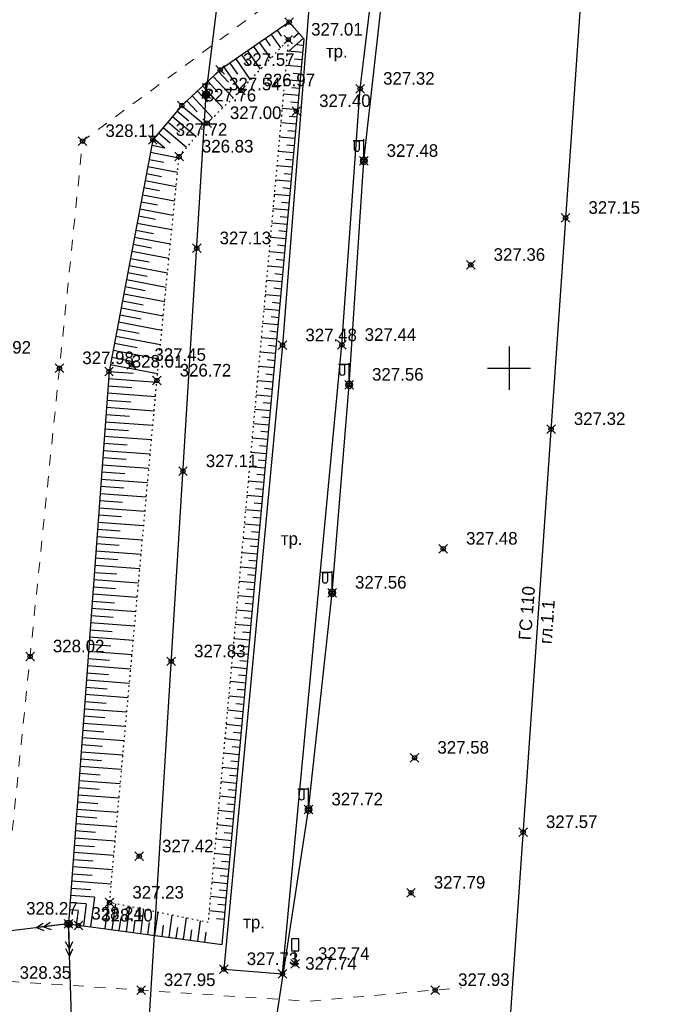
# Model space of a CAD drawing. Header units: metres. Extents: x 705573 to 711566, y 4301675 to 4311183.
# Tile 208 of 256: x 708244 to 708289, y 4309637 to 4309706. Entities that reach past the tile are written whole.
import ezdxf

# ---------------------------------------------------------------- set-up
doc = ezdxf.new("R2010")
doc.units = ezdxf.units.M
doc.header["$LTSCALE"] = 0.5
doc.header["$PDMODE"] = 35
doc.header["$PDSIZE"] = 0.3
for name, pattern in [('Auto_Street_NotBorder_Line_m1', [3, 1.5, -1.5]), ('ДОРОГИ_СТРОЯЩ', [9, 8, -1]), ('Контура низ откосов  Штриховая 0.1-0.5 - - - - - - -', [0.6, 0.1, -0.5])]:
    doc.linetypes.add(name, pattern=pattern)
for name, color, linetype in [('(001) Сетка', 92, 'Continuous'), ('(004) Точки рельефа', 7, 'Continuous'), ('(013) Газ', 30, 'ИК_Газопровод -------г--------'), ('(016) Кабель', 1, 'Continuous'), ('(019) Связь', 3, 'ИК_КАБ_СВЯЗИ'), ('(022) Возд. Линии', 7, 'Continuous'), ('(025) Дорога', 7, 'Continuous'), ('(026) Д_знаки', 7, 'Continuous'), ('(035) Откосы', 7, 'Continuous')]:
    doc.layers.add(name, color=color, linetype=linetype)
doc.layers.add('AUTO#_ROADS_EXIST_L', color=7, linetype='Continuous', lineweight=15, true_color=0x000000)
doc.styles.add('BM-431', font='txt')
doc.styles.add('D-431', font='txt')
doc.styles.add('S', font='txtwr', dxfattribs={"oblique": 15})
doc.styles.get("Standard").update_dxf_attribs({"font": 'times.ttf'})
doc.linetypes.add('GAZ_VOZDUSH', pattern='A,1,-2,["~",Standard,S=3,R=0,X=-1.5,Y=-1.5],-1,10', length=14)
doc.linetypes.add('ИК_Газопровод -------г--------', pattern='A,9,-0.6,["Г",Standard,S=1.2,R=0,X=0,Y=-0.6],-1.2', length=10.8)
doc.linetypes.add('ИК_КАБ_СВЯЗИ', pattern='A,4,["o",Standard,S=0.5,R=0,X=0,Y=-0.125],4,-2', length=10)
doc.linetypes.add('ИК_Э_КАБ_ВН', pattern='A,8,-2,["<<",Standard,S=1,R=0,X=0,Y=-0.5],8,[">>",Standard,S=1,R=0,X=-1,Y=-0.5],-2', length=20)
doc.linetypes.add('ИК_Э_КАБ_НН', pattern='A,8,-2,["<",Standard,S=1,R=0,X=0,Y=-0.5],8,[">",Standard,S=1,R=0,X=-0.5,Y=-0.5],-2', length=20)

# ---------------------------------------------------------------- blocks, each defined once
blk = doc.blocks.new('f')
at = {"layer": '(022) Возд. Линии'}
for points in [[(0, 0.25), (0, 1.5)], [(0, 1.4), (0.75, 1.4)]]:
    blk.add_lwpolyline(points, dxfattribs=at)
blk.add_lwpolyline([(0.4875, 0.65), (0.4875, 0.65, 0.4142136), (0.65, 0.8125), (0.65, 1.4), (0.325, 1.4), (0.325, 0.8125, 0.4142136)], format="xyb", close=True, dxfattribs=at)
blk.add_circle((0, 0), 0.25, dxfattribs=at)
blk = doc.blocks.new('I02063')
at = {"linetype": 'Continuous'}
blk.add_lwpolyline([(-0.5, 3.5), (-0.5, 1.8), (0.5, 1.8), (0.5, 3.5)], close=True, dxfattribs=at)
blk.add_lwpolyline([(0.5, 0), (0, 0), (0, 1.8)], dxfattribs=at)
at = {"color": 4, "style": 'S', "oblique": 15}
blk.add_attdef('Z', (1.280972, -0.066143), '', height=2, dxfattribs=at)
blk = doc.blocks.new('*X15')
at = {"color": 0}
for p, q in [((9.88, 5.48), (10.11, 5.48)), ((9.94, 5.49), (10.05, 5.49)), ((9.5, 5.08), (10.49, 5.08)), ((9.5, 5.07), (10.49, 5.07)), ((9.5, 5.06), (10.49, 5.06)), ((9.5, 5.05), (10.49, 5.05)), ((9.5, 5.04), (10.49, 5.04)), ((9.5, 5.03), (10.49, 5.03)), ((9.5, 5.02), (10.5, 5.02)), ((9.5, 5.01), (10.5, 5.01)), ((9.5, 5), (10.5, 5)), ((9.5, 4.99), (10.5, 4.99)), ((9.5, 4.98), (10.5, 4.98)), ((9.5, 4.97), (10.5, 4.97)), ((9.5, 4.96), (10.49, 4.96)), ((9.5, 4.95), (10.49, 4.95)), ((9.5, 4.94), (10.49, 4.94)), ((9.5, 4.93), (10.49, 4.93)), ((9.5, 4.92), (10.49, 4.92)), ((9.5, 4.91), (10.49, 4.91)), ((9.5, 4.9), (10.49, 4.9)), ((9.51, 5.12), (10.48, 5.12)), ((9.51, 5.11), (10.48, 5.11)), ((9.51, 5.1), (10.48, 5.1)), ((9.51, 5.09), (10.49, 5.09)), ((9.51, 4.89), (10.49, 4.89)), ((9.51, 4.88), (10.48, 4.88)), ((9.51, 4.87), (10.48, 4.87)), ((9.51, 4.86), (10.48, 4.86)), ((9.52, 5.16), (10.47, 5.16)), ((9.52, 5.15), (10.47, 5.15)), ((9.52, 5.14), (10.47, 5.14)), ((9.52, 5.13), (10.48, 5.13)), ((9.52, 4.85), (10.48, 4.85)), ((9.52, 4.84), (10.47, 4.84)), ((9.52, 4.83), (10.47, 4.83)), ((9.53, 5.18), (10.46, 5.18)), ((9.53, 5.17), (10.46, 5.17)), ((9.53, 4.82), (10.47, 4.82)), ((9.53, 4.81), (10.46, 4.81)), ((9.53, 4.8), (10.46, 4.8)), ((9.54, 5.2), (10.45, 5.2)), ((9.54, 5.19), (10.46, 5.19)), ((9.54, 4.79), (10.45, 4.79)), ((9.54, 4.78), (10.45, 4.78)), ((9.55, 5.22), (10.44, 5.22)), ((9.55, 5.21), (10.45, 5.21)), ((9.55, 4.77), (10.44, 4.77)), ((9.55, 4.76), (10.44, 4.76)), ((9.56, 5.24), (10.43, 5.24)), ((9.56, 5.23), (10.44, 5.23)), ((9.56, 4.75), (10.43, 4.75)), ((9.56, 4.74), (10.43, 4.74)), ((9.57, 5.26), (10.42, 5.26)), ((9.57, 5.25), (10.43, 5.25)), ((9.57, 4.73), (10.42, 4.73)), ((9.58, 5.27), (10.41, 5.27)), ((9.58, 4.72), (10.41, 4.72)), ((9.58, 4.71), (10.41, 4.71)), ((9.59, 5.29), (10.4, 5.29)), ((9.59, 5.28), (10.41, 5.28)), ((9.59, 4.7), (10.4, 4.7)), ((9.6, 5.3), (10.39, 5.3)), ((9.6, 4.69), (10.39, 4.69)), ((9.61, 5.31), (10.38, 5.31)), ((9.61, 4.68), (10.39, 4.68)), ((9.61, 4.67), (10.38, 4.67)), ((9.62, 5.32), (10.37, 5.32)), ((9.62, 4.66), (10.37, 4.66)), ((9.63, 5.33), (10.37, 5.33)), ((9.63, 4.65), (10.36, 4.65)), ((9.64, 5.34), (10.36, 5.34)), ((9.64, 4.64), (10.35, 4.64)), ((9.65, 5.35), (10.35, 5.35)), ((9.65, 4.63), (10.34, 4.63)), ((9.66, 5.36), (10.34, 5.36)), ((9.66, 4.62), (10.33, 4.62)), ((9.67, 5.37), (10.32, 5.37)), ((9.67, 4.61), (10.32, 4.61)), ((9.68, 5.38), (10.31, 5.38)), ((9.69, 5.39), (10.3, 5.39)), ((9.69, 4.6), (10.31, 4.6)), ((9.7, 4.59), (10.29, 4.59)), ((9.71, 5.4), (10.29, 5.4)), ((9.71, 4.58), (10.28, 4.58)), ((9.72, 5.41), (10.27, 5.41)), ((9.73, 4.57), (10.26, 4.57)), ((9.74, 5.42), (10.26, 5.42)), ((9.75, 5.43), (10.24, 5.43)), ((9.75, 4.56), (10.25, 4.56)), ((9.76, 4.55), (10.23, 4.55)), ((9.77, 5.44), (10.22, 5.44)), ((9.78, 4.54), (10.21, 4.54)), ((9.79, 5.45), (10.2, 5.45)), ((9.81, 4.53), (10.18, 4.53)), ((9.82, 5.46), (10.18, 5.46)), ((9.83, 4.52), (10.16, 4.52)), ((9.85, 5.47), (10.15, 5.47)), ((9.87, 4.51), (10.12, 4.51)), ((9.91, 4.5), (10.08, 4.5))]:
    blk.add_line(p, q, dxfattribs=at)
blk = doc.blocks.new('I01070')
at = {"color": 0}
blk.add_circle((0.05, 0.03), 0.5, dxfattribs=at)
blk.add_blockref('*X15', (-9.95, -4.96), dxfattribs=at)
blk = doc.blocks.new('I0195')
at = {"layer": '(016) Кабель', "color": 0, "linetype": 'ИК_Э_КАБ_ВН'}
for p, q in [((-0.275, 0.74), (0.225, 0.74)), ((-0.025, 0.24), (-0.025, 0.74))]:
    blk.add_line(p, q, dxfattribs=at)
at = {"layer": '(016) Кабель', "color": 0, "linetype": 'ИК_Э_КАБ_ВН', "xscale": 0.5, "yscale": 0.5, "zscale": 0.5}
blk.add_blockref('I01070', (-0.025, -0.01), dxfattribs=at)
blk = doc.blocks.new('strela1')
at = {"layer": '(022) Возд. Линии'}
for p, q in [((-2, 0), (-1.5, 0.25)), ((0, 0), (-2, 0)), ((-2, 0), (-1.5, -0.25)), ((-1.5, 0), (-1, 0.25)), ((-1.5, 0), (-1, -0.25))]:
    blk.add_line(p, q, dxfattribs=at)
blk = doc.blocks.new('strela2')
at = {"layer": '(022) Возд. Линии'}
for p, q in [((0, 0), (2, 0)), ((1.5, 0), (1, 0.25)), ((1.5, 0), (1, -0.25)), ((2, 0), (1.5, 0.25)), ((2, 0), (1.5, -0.25))]:
    blk.add_line(p, q, dxfattribs=at)
blk = doc.blocks.new('STOLB')
at = {"layer": '(022) Возд. Линии'}
blk.add_circle((0, 0), 0.25, dxfattribs=at)
blk = doc.blocks.new('Setka')
at = {"layer": '(001) Сетка'}
for p, q in [((0, 1.5), (0, -1.5)), ((-1.5, 0), (1.5, 0))]:
    blk.add_line(p, q, dxfattribs=at)

msp = doc.modelspace()

# ---------------------------------------------------------------- linework, layer by layer
at = {"layer": '(013) Газ', "linetype": 'GAZ_VOZDUSH', "elevation": 325.111, "flags": 128}
msp.add_lwpolyline([(708230.073, 4309915.549), (708237.064, 4309914.631), (708237.796, 4309906.21), (708237.948, 4309892.645), (708271.633, 4309889.795), (708271.633, 4309889.795), (708293.165, 4309888.333), (708284.482, 4309721.935), (708278.28, 4309632.416), (708278.086, 4309626.002), (708267.101, 4309554.457), (708203.286, 4308878.051), (708188.652, 4308618.677), (708188.652, 4308585.677)], dxfattribs=at)
at = {"layer": '(016) Кабель', "linetype": 'ИК_Э_КАБ_НН', "elevation": 326.892, "flags": 128}
msp.add_lwpolyline([(708249.985, 4309448.254), (708250.82, 4309461.228), (708251.559, 4309472.595), (708252.37, 4309485.216), (708253.053, 4309496.006), (708253.787, 4309508.813), (708254.637, 4309521.637), (708255.635, 4309538.104), (708256.598, 4309553.522), (708257.467, 4309567.873), (708258.354, 4309582.746), (708259.411, 4309598.842), (708260.336, 4309614.66), (708261.397, 4309630.444), (708264.541, 4309650.757), (708266.176, 4309665.809), (708267.362, 4309680.25), (708268.374, 4309695.795), (708269.845, 4309708.973), (708271.828, 4309722.112), (708273.674, 4309736.299), (708275.505, 4309750.056), (708277.38, 4309764.169), (708281.752, 4309793.372), (708283.598, 4309807.831), (708285.41, 4309822.081), (708287.069, 4309840.641), (708288.446, 4309855.733), (708289.84, 4309870.633), (708291.182, 4309885.312), (708292.537, 4309900.559), (708294.032, 4309916.058), (708295.507, 4309930.435), (708296.078, 4309944.839), (708297.37, 4309960.078), (708298.657, 4309975.432), (708299.851, 4309990.429), (708301.076, 4310005.494), (708302.334, 4310020.38), (708303.538, 4310035.456), (708306.01, 4310065.799), (708308.439, 4310096.035), (708310.925, 4310126.293), (708314.819, 4310172.204), (708316.066, 4310188.572), (708317.423, 4310204.653), (708318.736, 4310219.739), (708319.999, 4310234.38), (708321.351, 4310251.404), (708322.651, 4310267.033), (708323.922, 4310281.675), (708325.202, 4310294.856), (708326.515, 4310309.658), (708327.984, 4310325.438), (708329.163, 4310339.642), (708330.365, 4310354.664), (708331.555, 4310369.683), (708332.679, 4310383.855), (708333.897, 4310399.486), (708335.115, 4310414.632), (708336.225, 4310429.516), (708337.469, 4310444.596), (708338.545, 4310458.92), (708339.663, 4310474.152), (708340.941, 4310489.457), (708342.079, 4310504.503), (708343.178, 4310519.207), (708344.309, 4310533.966), (708345.452, 4310549.009), (708346.637, 4310563.701), (708347.806, 4310578.667), (708349.626, 4310594.212), (708351.153, 4310608.621), (708352.719, 4310623.441), (708355.709, 4310653.818), (708356.969, 4310668.51), (708358.286, 4310683.336), (708359.517, 4310698.096), (708360.786, 4310713.241), (708362.123, 4310728.187), (708363.033, 4310739.626), (708364.289, 4310753.037), (708365.798, 4310768.681), (708367.145, 4310784.563), (708368.419, 4310800.656), (708369.713, 4310816.346), (708373.887, 4310867.757)], dxfattribs=at)
at = {"layer": '(019) Связь', "elevation": 325.726, "flags": 128}
msp.add_lwpolyline([(708153.006, 4308571.818), (708156.993, 4308609.509), (708156.993, 4308609.509), (708174.147, 4308666.959), (708174.323, 4308670.733), (708195.362, 4308919.928), (708204.073, 4309029.859), (708218.911, 4309205.253), (708226.164, 4309224.91), (708236.601, 4309425.449), (708237.563, 4309445.941), (708241.532, 4309518.706), (708251.542, 4309611.078), (708253.161, 4309631.293), (708257.428, 4309700.42), (708258.881, 4309712.256), (708269.326, 4309836.622), (708270.394, 4309849.381), (708278.265, 4309932.284), (708280.616, 4309944.696), (708295.324, 4310108.263), (708303.766, 4310173.623), (708303.348, 4310191.009), (708305.187, 4310238.893), (708306.696, 4310249.894), (708308.615, 4310273.087), (708309.889, 4310281.813), (708320.552, 4310401.57), (708321.594, 4310412.943), (708336.888, 4310582.457), (708345.287, 4310694.486), (708346.981, 4310695.558), (708355.083, 4310696.931), (708358.134, 4310696.437)], dxfattribs=at)
at = {"layer": '(022) Возд. Линии', "elevation": -1.642, "flags": 128}
msp.add_lwpolyline([(708173.508, 4308716.069), (708180.426, 4308788.09), (708187.561, 4308888.99), (708190.623, 4308921.469), (708195.781, 4308976.19), (708203.64, 4309069.965), (708211.44, 4309164.292), (708218.596, 4309250.651), (708219.251, 4309256.066), (708222.239, 4309295.887), (708225.833, 4309339.604), (708227.553, 4309406.946), (708237.806, 4309505.385), (708242.302, 4309555.66), (708248.423, 4309625.619), (708247.859, 4309642.821), (708189.324, 4309635.604)], dxfattribs=at)
at = {"layer": '(025) Дорога', "elevation": 327.734, "flags": 128}
msp.add_lwpolyline([(708258.657, 4309639.669), (708262.719, 4309639.345), (708266.848, 4309683.019), (708268.13, 4309700.81), (708269.31, 4309710.541), (708264.585, 4309706.672), (708262.731, 4309682.989), (708258.657, 4309639.669)], dxfattribs=at)
at = {"layer": '(035) Откосы'}
for p, q in [((708262.661, 4309704.45, 327.432), (708262.368, 4309704.872, 327.432)), ((708261.901, 4309703.793, 327.432), (708261.547, 4309704.302, 327.432)), ((708262.604, 4309703.656, 327.432), (708261.958, 4309704.587, 327.432)), ((708263.177, 4309703.431, 327.432), (708264.182, 4309704.319, 327.432)), ((708263.482, 4309704.368, 327.432), (708263.851, 4309704.693, 327.432)), ((708261.205, 4309702.167, 327.432), (708260.316, 4309703.448, 327.432)), ((708261.14, 4309703.136, 327.432), (708260.726, 4309703.733, 327.432)), ((708261.904, 4309702.912, 327.432), (708261.137, 4309704.017, 327.432)), ((708263.06, 4309703.442, 327.432), (708264.15, 4309703.343, 327.432)), ((708263.65, 4309703.89, 327.432), (708264.195, 4309703.84, 327.432)), ((708260.505, 4309701.423, 327.432), (708259.495, 4309702.878, 327.432)), ((708260.38, 4309702.479, 327.432), (708259.905, 4309703.163, 327.432)), ((708263.559, 4309702.895, 327.432), (708264.105, 4309702.845, 327.432)), ((708258.964, 4309701.266, 327.432), (708258.278, 4309702.005, 327.432)), ((708259.805, 4309700.679, 327.432), (708258.674, 4309702.308, 327.432)), ((708259.62, 4309701.822, 327.432), (708259.084, 4309702.593, 327.432)), ((708262.969, 4309702.446, 327.432), (708264.059, 4309702.347, 327.432)), ((708258.239, 4309700.578, 327.432), (708257.545, 4309701.325, 327.432)), ((708259.291, 4309700.179, 327.432), (708257.912, 4309701.665, 327.432)), ((708262.879, 4309701.451, 327.432), (708263.969, 4309701.352, 327.432)), ((708263.469, 4309701.899, 327.432), (708264.014, 4309701.85, 327.432)), ((708257.515, 4309699.889, 327.432), (708256.813, 4309700.645, 327.432)), ((708258.575, 4309699.481, 327.432), (708257.179, 4309700.985, 327.432)), ((708263.379, 4309700.904, 327.432), (708263.924, 4309700.855, 327.432)), ((708256.79, 4309699.201, 327.432), (708256.081, 4309699.966, 327.432)), ((708257.859, 4309698.784, 327.432), (708256.447, 4309700.306, 327.432)), ((708262.788, 4309700.456, 327.432), (708263.879, 4309700.357, 327.432)), ((708256.21, 4309698.555, 327.432), (708255.395, 4309699.242, 327.432)), ((708257.345, 4309698.252, 327.432), (708255.717, 4309699.624, 327.432)), ((708262.698, 4309699.461, 327.432), (708263.788, 4309699.362, 327.432)), ((708263.288, 4309699.909, 327.432), (708263.834, 4309699.859, 327.432)), ((708256.704, 4309697.485, 327.432), (708255.073, 4309698.859, 327.432)), ((708263.198, 4309698.914, 327.432), (708263.743, 4309698.864, 327.432)), ((708256.062, 4309696.719, 327.432), (708254.429, 4309698.095, 327.432)), ((708255.567, 4309697.79, 327.432), (708254.751, 4309698.477, 327.432)), ((708262.607, 4309698.466, 327.432), (708263.698, 4309698.367, 327.432)), ((708263.107, 4309697.918, 327.432), (708263.653, 4309697.869, 327.432)), ((708254.545, 4309696.69, 327.432), (708253.785, 4309697.331, 327.432)), ((708254.924, 4309697.024, 327.432), (708254.107, 4309697.713, 327.432)), ((708262.517, 4309697.47, 327.432), (708263.608, 4309697.371, 327.432)), ((708254.545, 4309696.69, 327.432), (708253.649, 4309696.86, 327.432)), ((708263.017, 4309696.923, 327.432), (708263.563, 4309696.874, 327.432)), ((708254.472, 4309695.687, 327.432), (708253.462, 4309695.879, 327.432)), ((708255.53, 4309695.995, 327.432), (708253.556, 4309696.37, 327.432)), ((708262.426, 4309696.475, 327.432), (708263.517, 4309696.376, 327.432)), ((708262.927, 4309695.928, 327.432), (708263.472, 4309695.879, 327.432)), ((708255.431, 4309694.997, 327.432), (708253.369, 4309695.388, 327.432)), ((708262.336, 4309695.48, 327.432), (708263.427, 4309695.381, 327.432)), ((708254.329, 4309694.697, 327.432), (708253.276, 4309694.897, 327.432)), ((708262.245, 4309694.485, 327.432), (708263.337, 4309694.386, 327.432)), ((708262.836, 4309694.933, 327.432), (708263.382, 4309694.883, 327.432)), ((708254.186, 4309693.707, 327.432), (708253.09, 4309693.915, 327.432)), ((708255.332, 4309693.999, 327.432), (708253.183, 4309694.406, 327.432)), ((708262.746, 4309693.938, 327.432), (708263.292, 4309693.888, 327.432)), ((708255.233, 4309693, 327.432), (708252.997, 4309693.424, 327.432)), ((708262.155, 4309693.49, 327.432), (708263.246, 4309693.391, 327.432)), ((708255.134, 4309692.002, 327.432), (708252.811, 4309692.442, 327.432)), ((708254.044, 4309692.717, 327.432), (708252.904, 4309692.933, 327.432)), ((708262.064, 4309692.494, 327.432), (708263.156, 4309692.395, 327.432)), ((708262.655, 4309692.942, 327.432), (708263.201, 4309692.893, 327.432)), ((708253.901, 4309691.727, 327.432), (708252.718, 4309691.951, 327.432)), ((708262.565, 4309691.947, 327.432), (708263.111, 4309691.898, 327.432)), ((708255.035, 4309691.004, 327.432), (708252.625, 4309691.46, 327.432)), ((708261.974, 4309691.499, 327.432), (708263.066, 4309691.4, 327.432)), ((708254.936, 4309690.005, 327.432), (708252.439, 4309690.479, 327.432)), ((708253.759, 4309690.737, 327.432), (708252.532, 4309690.97, 327.432)), ((708261.883, 4309690.504, 327.432), (708262.975, 4309690.405, 327.432)), ((708262.475, 4309690.952, 327.432), (708263.021, 4309690.902, 327.432)), ((708253.616, 4309689.747, 327.432), (708252.346, 4309689.988, 327.432)), ((708262.384, 4309689.957, 327.432), (708262.93, 4309689.907, 327.432)), ((708253.473, 4309688.757, 327.432), (708252.16, 4309689.006, 327.432)), ((708254.837, 4309689.007, 327.432), (708252.253, 4309689.497, 327.432)), ((708261.793, 4309689.509, 327.432), (708262.885, 4309689.41, 327.432)), ((708254.738, 4309688.009, 327.432), (708252.066, 4309688.515, 327.432)), ((708261.702, 4309688.514, 327.432), (708262.795, 4309688.414, 327.432)), ((708262.294, 4309688.962, 327.432), (708262.84, 4309688.912, 327.432)), ((708253.331, 4309687.767, 327.432), (708251.973, 4309688.024, 327.432)), ((708262.203, 4309687.966, 327.432), (708262.75, 4309687.917, 327.432)), ((708253.188, 4309686.777, 327.432), (708251.787, 4309687.042, 327.432)), ((708254.639, 4309687.01, 327.432), (708251.88, 4309687.533, 327.432)), ((708261.612, 4309687.518, 327.432), (708262.704, 4309687.419, 327.432)), ((708262.113, 4309686.971, 327.432), (708262.659, 4309686.922, 327.432)), ((708254.54, 4309686.012, 327.432), (708251.694, 4309686.551, 327.432)), ((708261.521, 4309686.523, 327.432), (708262.614, 4309686.424, 327.432)), ((708254.441, 4309685.014, 327.432), (708251.508, 4309685.57, 327.432)), ((708253.046, 4309685.787, 327.432), (708251.601, 4309686.06, 327.432)), ((708262.023, 4309685.976, 327.432), (708262.569, 4309685.926, 327.432)), ((708252.903, 4309684.797, 327.432), (708251.415, 4309685.079, 327.432)), ((708261.431, 4309685.528, 327.432), (708262.524, 4309685.429, 327.432)), ((708261.932, 4309684.981, 327.432), (708262.479, 4309684.931, 327.432)), ((708254.342, 4309684.015, 327.432), (708251.322, 4309684.588, 327.432)), ((708261.34, 4309684.533, 327.432), (708262.433, 4309684.434, 327.432)), ((708254.243, 4309683.017, 327.432), (708251.136, 4309683.606, 327.432)), ((708252.761, 4309683.806, 327.432), (708251.229, 4309684.097, 327.432)), ((708261.25, 4309683.538, 327.432), (708262.343, 4309683.438, 327.432)), ((708261.842, 4309683.986, 327.432), (708262.388, 4309683.936, 327.432)), ((708252.618, 4309682.816, 327.432), (708251.043, 4309683.115, 327.432)), ((708261.751, 4309682.99, 327.432), (708262.298, 4309682.941, 327.432)), ((708254.144, 4309682.019, 327.432), (708250.95, 4309682.624, 327.432)), ((708261.159, 4309682.542, 327.432), (708262.253, 4309682.443, 327.432)), ((708254.045, 4309681.02, 327.432), (708250.763, 4309681.642, 327.432)), ((708252.475, 4309681.826, 327.432), (708250.857, 4309682.133, 327.432)), ((708261.069, 4309681.547, 327.432), (708262.163, 4309681.448, 327.432)), ((708261.661, 4309681.995, 327.432), (708262.208, 4309681.946, 327.432)), ((708252.352, 4309681.028, 327.432), (708250.671, 4309681.151, 327.432)), ((708261.571, 4309681, 327.432), (708262.117, 4309680.95, 327.432)), ((708252.269, 4309680.032, 327.432), (708250.598, 4309680.155, 327.432)), ((708253.985, 4309680.407, 327.432), (708250.635, 4309680.653, 327.432)), ((708260.979, 4309680.552, 327.432), (708262.072, 4309680.453, 327.432)), ((708253.895, 4309679.412, 327.432), (708250.562, 4309679.656, 327.432)), ((708260.888, 4309679.557, 327.432), (708261.982, 4309679.457, 327.432)), ((708261.48, 4309680.005, 327.432), (708262.027, 4309679.955, 327.432)), ((708252.187, 4309679.036, 327.432), (708250.525, 4309679.158, 327.432)), ((708261.39, 4309679.009, 327.432), (708261.937, 4309678.96, 327.432)), ((708252.106, 4309678.04, 327.432), (708250.452, 4309678.161, 327.432)), ((708253.805, 4309678.416, 327.432), (708250.489, 4309678.66, 327.432)), ((708260.798, 4309678.562, 327.432), (708261.892, 4309678.462, 327.432)), ((708253.714, 4309677.421, 327.432), (708250.415, 4309677.663, 327.432)), ((708260.707, 4309677.566, 327.432), (708261.801, 4309677.467, 327.432)), ((708261.299, 4309678.014, 327.432), (708261.846, 4309677.965, 327.432)), ((708252.024, 4309677.044, 327.432), (708250.379, 4309677.165, 327.432)), ((708261.209, 4309677.019, 327.432), (708261.756, 4309676.969, 327.432)), ((708251.942, 4309676.048, 327.432), (708250.306, 4309676.168, 327.432)), ((708253.624, 4309676.426, 327.432), (708250.342, 4309676.666, 327.432)), ((708260.617, 4309676.571, 327.432), (708261.711, 4309676.472, 327.432)), ((708261.119, 4309676.024, 327.432), (708261.666, 4309675.974, 327.432)), ((708253.534, 4309675.43, 327.432), (708250.269, 4309675.67, 327.432)), ((708260.526, 4309675.576, 327.432), (708261.621, 4309675.477, 327.432)), ((708253.444, 4309674.435, 327.432), (708250.196, 4309674.673, 327.432)), ((708251.861, 4309675.052, 327.432), (708250.233, 4309675.171, 327.432)), ((708261.028, 4309675.029, 327.432), (708261.575, 4309674.979, 327.432)), ((708251.779, 4309674.056, 327.432), (708250.159, 4309674.175, 327.432)), ((708260.436, 4309674.581, 327.432), (708261.53, 4309674.481, 327.432)), ((708260.938, 4309674.033, 327.432), (708261.485, 4309673.984, 327.432)), ((708253.353, 4309673.44, 327.432), (708250.123, 4309673.677, 327.432)), ((708260.345, 4309673.586, 327.432), (708261.44, 4309673.486, 327.432)), ((708253.263, 4309672.444, 327.432), (708250.05, 4309672.68, 327.432)), ((708251.697, 4309673.06, 327.432), (708250.086, 4309673.178, 327.432)), ((708260.255, 4309672.59, 327.432), (708261.35, 4309672.491, 327.432)), ((708260.847, 4309673.038, 327.432), (708261.395, 4309672.989, 327.432)), ((708251.616, 4309672.064, 327.432), (708250.013, 4309672.182, 327.432)), ((708260.757, 4309672.043, 327.432), (708261.304, 4309671.993, 327.432)), ((708253.173, 4309671.449, 327.432), (708249.977, 4309671.683, 327.432)), ((708260.164, 4309671.595, 327.432), (708261.259, 4309671.496, 327.432)), ((708253.083, 4309670.453, 327.432), (708249.904, 4309670.687, 327.432)), ((708251.534, 4309671.068, 327.432), (708249.94, 4309671.185, 327.432)), ((708260.074, 4309670.6, 327.432), (708261.169, 4309670.501, 327.432)), ((708260.667, 4309671.048, 327.432), (708261.214, 4309670.998, 327.432)), ((708251.452, 4309670.072, 327.432), (708249.867, 4309670.188, 327.432)), ((708260.576, 4309670.053, 327.432), (708261.124, 4309670.003, 327.432)), ((708251.371, 4309669.076, 327.432), (708249.794, 4309669.192, 327.432)), ((708252.992, 4309669.458, 327.432), (708249.83, 4309669.69, 327.432)), ((708259.983, 4309669.605, 327.432), (708261.079, 4309669.505, 327.432)), ((708252.902, 4309668.463, 327.432), (708249.757, 4309668.693, 327.432)), ((708259.893, 4309668.609, 327.432), (708260.988, 4309668.51, 327.432)), ((708260.486, 4309669.057, 327.432), (708261.033, 4309669.008, 327.432)), ((708251.289, 4309668.08, 327.432), (708249.721, 4309668.195, 327.432)), ((708260.395, 4309668.062, 327.432), (708260.943, 4309668.012, 327.432)), ((708251.207, 4309667.084, 327.432), (708249.648, 4309667.198, 327.432)), ((708252.812, 4309667.467, 327.432), (708249.684, 4309667.697, 327.432)), ((708259.802, 4309667.614, 327.432), (708260.898, 4309667.515, 327.432)), ((708252.722, 4309666.472, 327.432), (708249.611, 4309666.7, 327.432)), ((708259.712, 4309666.619, 327.432), (708260.808, 4309666.52, 327.432)), ((708260.305, 4309667.067, 327.432), (708260.853, 4309667.017, 327.432)), ((708251.126, 4309666.088, 327.432), (708249.574, 4309666.202, 327.432)), ((708260.214, 4309666.072, 327.432), (708260.762, 4309666.022, 327.432)), ((708251.044, 4309665.092, 327.432), (708249.501, 4309665.205, 327.432)), ((708252.631, 4309665.477, 327.432), (708249.538, 4309665.704, 327.432)), ((708259.621, 4309665.624, 327.432), (708260.717, 4309665.524, 327.432)), ((708260.124, 4309665.077, 327.432), (708260.672, 4309665.027, 327.432)), ((708252.541, 4309664.481, 327.432), (708249.465, 4309664.707, 327.432)), ((708259.531, 4309664.629, 327.432), (708260.627, 4309664.529, 327.432)), ((708252.451, 4309663.486, 327.432), (708249.392, 4309663.71, 327.432)), ((708250.962, 4309664.096, 327.432), (708249.428, 4309664.209, 327.432)), ((708260.034, 4309664.081, 327.432), (708260.582, 4309664.032, 327.432)), ((708250.88, 4309663.1, 327.432), (708249.355, 4309663.212, 327.432)), ((708259.44, 4309663.633, 327.432), (708260.537, 4309663.534, 327.432)), ((708259.943, 4309663.086, 327.432), (708260.491, 4309663.036, 327.432)), ((708252.361, 4309662.49, 327.432), (708249.319, 4309662.714, 327.432)), ((708259.35, 4309662.638, 327.432), (708260.446, 4309662.539, 327.432)), ((708252.27, 4309661.495, 327.432), (708249.245, 4309661.717, 327.432)), ((708250.799, 4309662.104, 327.432), (708249.282, 4309662.215, 327.432)), ((708259.259, 4309661.643, 327.432), (708260.356, 4309661.544, 327.432)), ((708259.853, 4309662.091, 327.432), (708260.401, 4309662.041, 327.432)), ((708250.717, 4309661.108, 327.432), (708249.209, 4309661.219, 327.432)), ((708259.762, 4309661.096, 327.432), (708260.311, 4309661.046, 327.432)), ((708252.18, 4309660.5, 327.432), (708249.172, 4309660.72, 327.432)), ((708259.169, 4309660.648, 327.432), (708260.266, 4309660.548, 327.432)), ((708252.09, 4309659.504, 327.432), (708249.099, 4309659.724, 327.432)), ((708250.635, 4309660.112, 327.432), (708249.136, 4309660.222, 327.432)), ((708259.078, 4309659.653, 327.432), (708260.175, 4309659.553, 327.432)), ((708259.672, 4309660.1, 327.432), (708260.22, 4309660.051, 327.432)), ((708250.554, 4309659.116, 327.432), (708249.063, 4309659.225, 327.432)), ((708259.582, 4309659.105, 327.432), (708260.13, 4309659.055, 327.432)), ((708250.472, 4309658.12, 327.432), (708248.989, 4309658.229, 327.432)), ((708252, 4309658.509, 327.432), (708249.026, 4309658.727, 327.432)), ((708258.988, 4309658.657, 327.432), (708260.085, 4309658.558, 327.432)), ((708251.909, 4309657.514, 327.432), (708248.953, 4309657.73, 327.432)), ((708258.897, 4309657.662, 327.432), (708259.995, 4309657.563, 327.432)), ((708259.491, 4309658.11, 327.432), (708260.04, 4309658.06, 327.432)), ((708250.39, 4309657.124, 327.432), (708248.916, 4309657.232, 327.432)), ((708259.401, 4309657.115, 327.432), (708259.95, 4309657.065, 327.432)), ((708250.309, 4309656.128, 327.432), (708248.843, 4309656.236, 327.432)), ((708251.819, 4309656.518, 327.432), (708248.88, 4309656.734, 327.432)), ((708258.807, 4309656.667, 327.432), (708259.904, 4309656.567, 327.432)), ((708251.729, 4309655.523, 327.432), (708248.807, 4309655.737, 327.432)), ((708258.716, 4309655.672, 327.432), (708259.814, 4309655.572, 327.432)), ((708259.31, 4309656.12, 327.432), (708259.859, 4309656.07, 327.432)), ((708250.227, 4309655.132, 327.432), (708248.77, 4309655.239, 327.432)), ((708259.22, 4309655.124, 327.432), (708259.769, 4309655.075, 327.432)), ((708250.145, 4309654.136, 327.432), (708248.697, 4309654.242, 327.432)), ((708251.639, 4309654.527, 327.432), (708248.734, 4309654.741, 327.432)), ((708258.626, 4309654.677, 327.432), (708259.724, 4309654.577, 327.432)), ((708259.13, 4309654.129, 327.432), (708259.679, 4309654.079, 327.432)), ((708251.548, 4309653.532, 327.432), (708248.66, 4309653.744, 327.432)), ((708258.535, 4309653.681, 327.432), (708259.633, 4309653.582, 327.432)), ((708251.458, 4309652.537, 327.432), (708248.587, 4309652.747, 327.432)), ((708250.064, 4309653.14, 327.432), (708248.624, 4309653.246, 327.432)), ((708259.039, 4309653.134, 327.432), (708259.588, 4309653.084, 327.432)), ((708249.982, 4309652.144, 327.432), (708248.551, 4309652.249, 327.432)), ((708258.445, 4309652.686, 327.432), (708259.543, 4309652.587, 327.432)), ((708258.949, 4309652.139, 327.432), (708259.498, 4309652.089, 327.432)), ((708251.368, 4309651.541, 327.432), (708248.514, 4309651.751, 327.432)), ((708258.355, 4309651.691, 327.432), (708259.453, 4309651.591, 327.432)), ((708251.278, 4309650.546, 327.432), (708248.441, 4309650.754, 327.432)), ((708249.9, 4309651.148, 327.432), (708248.478, 4309651.252, 327.432)), ((708258.264, 4309650.696, 327.432), (708259.362, 4309650.596, 327.432)), ((708258.858, 4309651.144, 327.432), (708259.408, 4309651.094, 327.432)), ((708249.819, 4309650.152, 327.432), (708248.405, 4309650.256, 327.432)), ((708258.768, 4309650.148, 327.432), (708259.317, 4309650.099, 327.432)), ((708251.187, 4309649.551, 327.432), (708248.368, 4309649.757, 327.432)), ((708258.174, 4309649.701, 327.432), (708259.272, 4309649.601, 327.432)), ((708251.097, 4309648.555, 327.432), (708248.295, 4309648.761, 327.432)), ((708249.737, 4309649.156, 327.432), (708248.331, 4309649.259, 327.432)), ((708258.083, 4309648.705, 327.432), (708259.182, 4309648.606, 327.432)), ((708258.678, 4309649.153, 327.432), (708259.227, 4309649.103, 327.432)), ((708249.655, 4309648.16, 327.432), (708248.258, 4309648.262, 327.432)), ((708258.587, 4309648.158, 327.432), (708259.137, 4309648.108, 327.432)), ((708249.573, 4309647.164, 327.432), (708248.185, 4309647.266, 327.432)), ((708251.007, 4309647.56, 327.432), (708248.222, 4309647.764, 327.432)), ((708257.993, 4309647.71, 327.432), (708259.091, 4309647.61, 327.432)), ((708250.917, 4309646.564, 327.432), (708248.149, 4309646.768, 327.432)), ((708257.902, 4309646.715, 327.432), (708259.001, 4309646.615, 327.432)), ((708258.497, 4309647.163, 327.432), (708259.046, 4309647.113, 327.432)), ((708249.492, 4309646.168, 327.432), (708248.112, 4309646.269, 327.432)), ((708258.406, 4309646.168, 327.432), (708258.956, 4309646.118, 327.432)), ((708249.41, 4309645.172, 327.432), (708248.039, 4309645.273, 327.432)), ((708250.826, 4309645.569, 327.432), (708248.075, 4309645.771, 327.432)), ((708257.812, 4309645.72, 327.432), (708258.911, 4309645.62, 327.432)), ((708249.661, 4309644.653, 327.432), (708248.002, 4309644.774, 327.432)), ((708249.661, 4309644.653, 327.432), (708249.384, 4309642.614, 327.432)), ((708257.721, 4309644.725, 327.432), (708258.82, 4309644.625, 327.432)), ((708258.316, 4309645.172, 327.432), (708258.866, 4309645.122, 327.432)), ((708249.094, 4309644.193, 327.432), (708247.966, 4309644.276, 327.432)), ((708249.094, 4309644.193, 327.432), (708248.889, 4309642.681, 327.432)), ((708250.633, 4309644.383, 327.432), (708250.374, 4309642.479, 327.432)), ((708251.113, 4309644.204, 327.432), (708250.869, 4309642.412, 327.432)), ((708252.095, 4309644.007, 327.432), (708251.86, 4309642.278, 327.432)), ((708258.226, 4309644.177, 327.432), (708258.775, 4309644.127, 327.432)), ((708248.528, 4309643.734, 327.432), (708247.929, 4309643.778, 327.432)), ((708248.528, 4309643.734, 327.432), (708248.394, 4309642.748, 327.432)), ((708251.484, 4309643.225, 327.432), (708251.364, 4309642.345, 327.432)), ((708253.076, 4309643.811, 327.432), (708252.85, 4309642.143, 327.432)), ((708254.058, 4309643.614, 327.432), (708253.84, 4309642.008, 327.432)), ((708255.04, 4309643.417, 327.432), (708254.83, 4309641.874, 327.432)), ((708256.022, 4309643.22, 327.432), (708255.82, 4309641.739, 327.432)), ((708257.631, 4309643.729, 327.432), (708258.73, 4309643.63, 327.432)), ((708258.135, 4309643.182, 327.432), (708258.685, 4309643.132, 327.432)), ((708252.47, 4309643.06, 327.432), (708252.355, 4309642.21, 327.432)), ((708253.456, 4309642.894, 327.432), (708253.345, 4309642.076, 327.432)), ((708254.442, 4309642.728, 327.432), (708254.335, 4309641.941, 327.432)), ((708255.428, 4309642.563, 327.432), (708255.325, 4309641.807, 327.432)), ((708257.003, 4309643.024, 327.432), (708256.811, 4309641.605, 327.432)), ((708256.414, 4309642.397, 327.432), (708256.316, 4309641.672, 327.432)), ((708257.4, 4309642.231, 327.432), (708257.306, 4309641.538, 327.432))]:
    msp.add_line(p, q, dxfattribs=at)
at = {"layer": '(035) Откосы', "elevation": 327.432, "flags": 128}
msp.add_lwpolyline([(708263.189, 4309705.442), (708258.396, 4309702.115), (708255.732, 4309699.642), (708253.724, 4309697.258), (708250.672, 4309681.16), (708247.859, 4309642.821), (708258.525, 4309641.372), (708264.233, 4309704.261), (708263.189, 4309705.442)], dxfattribs=at)
at = {"layer": '(035) Откосы', "linetype": 'Контура низ откосов  Штриховая 0.1-0.5 - - - - - - -', "elevation": 327.232}
msp.add_lwpolyline([(708250.71, 4309644.285), (708253.997, 4309680.538), (708255.54, 4309696.095), (708257.487, 4309698.421), (708259.82, 4309700.694), (708263.13, 4309704.216), (708257.556, 4309642.913), (708250.71, 4309644.285)], dxfattribs=at)
at = {"color": 0, "linetype": 'ByBlock', "lineweight": -2, "transparency": 16777216}
for p in [(708263.189, 4309705.442, 327.432), (708263.13, 4309704.216, 327.007), (708258.396, 4309702.115, 327.568), (708257.428, 4309700.42, 327.536), (708259.82, 4309700.694, 326.97), (708268.13, 4309700.81, 327.322), (708255.732, 4309699.642, 327.762), (708263.686, 4309699.258, 327.401), (708257.487, 4309698.421, 327), (708248.839, 4309697.175, 328.109), (708253.724, 4309697.258, 327.715), (708255.54, 4309696.095, 326.829), (708268.374, 4309695.795, 327.484), (708282.397, 4309691.843, 327.149), (708256.768, 4309689.731, 327.126), (708275.807, 4309688.572, 327.357), (708262.731, 4309682.989, 327.484), (708266.848, 4309683.019, 327.439), (708247.23, 4309681.4, 327.982), (708250.672, 4309681.16, 328.014), (708252.24, 4309681.629, 327.448), (708253.997, 4309680.538, 326.725), (708267.362, 4309680.25, 327.56), (708281.381, 4309677.175, 327.32), (708255.812, 4309674.247, 327.111), (708273.894, 4309668.864, 327.478), (708266.176, 4309665.809, 327.561), (708245.188, 4309661.383, 328.021), (708254.997, 4309661.041, 327.827), (708271.902, 4309654.346, 327.575), (708264.541, 4309650.757, 327.722), (708279.442, 4309649.184, 327.566), (708252.77, 4309647.503, 327.418), (708271.653, 4309644.971, 327.785), (708250.71, 4309644.285, 327.232), (708247.859, 4309642.821, 328.236), (708248.548, 4309642.692, 328.1), (708258.657, 4309639.669, 327.734), (708263.605, 4309640.028, 327.744), (708262.719, 4309639.345, 327.738), (708252.904, 4309638.205, 327.955), (708273.338, 4309638.212, 327.929)]:
    msp.add_point(p, dxfattribs=at)
at = {"layer": 'AUTO#_ROADS_EXIST_L', "linetype": 'Auto_Street_NotBorder_Line_m1', "lineweight": 15, "flags": 128}
msp.add_lwpolyline([(708296.321, 4309734.327), (708290.567, 4309731.941), (708276.916, 4309719.357), (708263.737, 4309708.168), (708248.839, 4309697.175), (708242.892, 4309638.874), (708264.486, 4309637.432), (708275.165, 4309638.373)], dxfattribs=at)

# ---------------------------------------------------------------- block references
at = {"layer": '(001) Сетка'}
msp.add_blockref('Setka', (708278.465, 4309681.396), dxfattribs=at)
at = {"layer": '(019) Связь', "color": 0}
msp.add_blockref('I0195', (708257.428, 4309700.405, 327.536), dxfattribs=at)
at = {"layer": '(022) Возд. Линии', "xscale": -1}
for p in [(708268.374, 4309695.795, 327.484), (708267.362, 4309680.25, 327.56), (708266.176, 4309665.809, 327.561), (708264.541, 4309650.757, 327.722)]:
    msp.add_blockref('f', p, dxfattribs=at)
at = {"layer": '(022) Возд. Линии'}
for name, p, rotation in [('strela1', (708247.609, 4309642.79, -1.642), 7.028739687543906), ('strela2', (708247.867, 4309642.571, -1.642), 271.8778774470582)]:
    msp.add_blockref(name, p, dxfattribs=dict(at, rotation=rotation))
msp.add_blockref('STOLB', (708247.859, 4309642.821, -1.642), dxfattribs=at)
at = {"layer": '(026) Д_знаки', "xscale": 0.5, "yscale": 0.5, "zscale": 0.5}
msp.add_blockref('I02063', (708263.605, 4309640.028, 327.744), dxfattribs=at)

# ---------------------------------------------------------------- texts
at = {"layer": '(004) Точки рельефа', "style": 'D-431'}
for s, p in [('327.01', (708264.716, 4309704.499, 327.007)), ('327.57', (708259.982, 4309702.396, 327.568)), ('327.32', (708269.716, 4309701.09, 327.322)), ('327.54', (708259.014, 4309700.701, 327.536)), ('326.97', (708261.406, 4309700.979, 326.97)), ('327.76', (708257.318, 4309699.927, 327.762)), ('327.40', (708265.272, 4309699.541, 327.401)), ('327.00', (708259.073, 4309698.704, 327)), ('328.11', (708250.425, 4309697.458, 328.109)), ('327.72', (708255.31, 4309697.538, 327.715)), ('326.83', (708257.126, 4309696.38, 326.829)), ('327.48', (708269.96, 4309696.078, 327.484)), ('327.15', (708283.983, 4309692.124, 327.149)), ('327.13', (708258.354, 4309690.011, 327.126)), ('327.36', (708277.393, 4309688.857, 327.357)), ('327.48', (708264.317, 4309683.272, 327.484)), ('327.44', (708268.434, 4309683.299, 327.439)), ('327.92', (708241.674, 4309682.413, 327.92)), ('327.98', (708248.816, 4309681.684, 327.982)), ('328.01', (708252.258, 4309681.443, 328.014)), ('327.45', (708253.826, 4309681.91, 327.448)), ('326.72', (708255.583, 4309680.823, 326.725)), ('327.56', (708268.948, 4309680.535, 327.56)), ('327.32', (708282.967, 4309677.455, 327.32)), ('327.11', (708257.399, 4309674.527, 327.111)), ('327.48', (708275.48, 4309669.147, 327.478)), ('327.56', (708267.762, 4309666.094, 327.561)), ('328.02', (708246.774, 4309661.667, 328.021)), ('327.83', (708256.583, 4309661.325, 327.827)), ('327.58', (708273.488, 4309654.629, 327.575)), ('327.72', (708266.127, 4309651.037, 327.722)), ('327.57', (708281.028, 4309649.465, 327.566)), ('327.42', (708254.356, 4309647.783, 327.418)), ('327.79', (708273.239, 4309645.256, 327.785)), ('327.23', (708252.296, 4309644.565, 327.232)), ('328.27', (708244.916, 4309643.452, 328.269)), ('328.24', (708249.445, 4309643.104, 328.236)), ('328.10', (708250.134, 4309642.975, 328.1)), ('327.74', (708265.191, 4309640.308, 327.744)), ('327.73', (708260.243, 4309639.949, 327.734)), ('327.74', (708264.305, 4309639.625, 327.738)), ('328.35', (708244.461, 4309638.991, 328.349)), ('327.95', (708254.49, 4309638.49, 327.955)), ('327.93', (708274.924, 4309638.497, 327.929))]:
    msp.add_text(s, height=0.875, dxfattribs=at).set_placement(p)
at = {"layer": '(013) Газ', "color": 0, "linetype": 'Continuous', "style": 'D-431'}
for s, p in [('ГС 110', (708279.988, 4309662.484)), ('гл.1.1', (708281.419, 4309662.223))]:
    msp.add_text(s, height=0.875, rotation=85.65264, dxfattribs=at).set_placement(p)
at = {"layer": '(025) Дорога', "linetype": 'ДОРОГИ_СТРОЯЩ', "style": 'BM-431'}
for p in [(708265.741, 4309702.972), (708262.611, 4309669.126), (708259.994, 4309642.488)]:
    msp.add_text('тр.', height=0.875, dxfattribs=at).set_placement(p)

doc.saveas('drawing.dxf')
